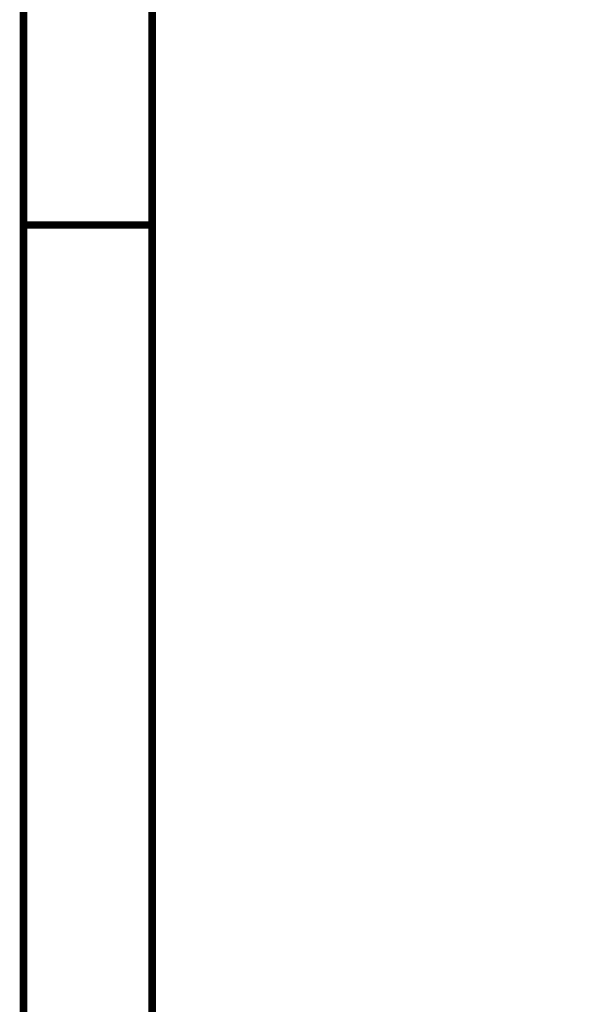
# Model space of a CAD drawing. Header units: inches. Extents: x 0 to 17, y 0 to 11.
# Tile 18 of 114: x 0 to 0.9, y 7 to 8.6. Entities that reach past the tile are written whole.
import ezdxf

# ---------------------------------------------------------------- set-up
doc = ezdxf.new("R2010")
doc.units = ezdxf.units.IN
doc.header["$MEASUREMENT"] = 0
doc.layers.add('Sheet', color=255, linetype='Continuous')

msp = doc.modelspace()

# ---------------------------------------------------------------- linework, layer by layer
at = {"layer": 'Sheet'}
for points in [[(0.0008, 11, 0.0118, 0.0118, 0), (17, 11, 0.0118, 0.0118, 0), (17, 0, 0.0118, 0.0118, 0), (0.0008, 0, 0.0118, 0.0118, 0), (0.0008, 11, 0.0118, 0.0118, 0)], [(0.0008, 11, 0.0039, 0.0039, 0), (0.0008, 0, 0.0039, 0.0039, 0), (17, 0, 0.0039, 0.0039, 0), (17, 11, 0.0039, 0.0039, 0), (0.0008, 11, 0.0039, 0.0039, 0), (0.0008, 11, 0.0039, 0.0039, 0)], [(0.2006, 10.7994, 0.0118, 0.0118, 0), (16.8002, 10.7994, 0.0118, 0.0118, 0), (16.8002, 0.1998, 0.0118, 0.0118, 0), (0.2006, 0.1998, 0.0118, 0.0118, 0), (0.2006, 10.7994, 0.0118, 0.0118, 0)], [(0.2006, 10.7994, 0.0039, 0.0039, 0), (0.2006, 0.1998, 0.0039, 0.0039, 0), (16.8002, 0.1998, 0.0039, 0.0039, 0), (16.8002, 10.7994, 0.0039, 0.0039, 0), (0.2006, 10.7994, 0.0039, 0.0039, 0), (0.2006, 10.7994, 0.0039, 0.0039, 0)]]:
    msp.add_lwpolyline(points, format="xyseb", close=True, dxfattribs=at)
msp.add_lwpolyline([(0.0008, 8.25, 0.0118, 0.0118, 0), (0.2006, 8.25, 0.0118, 0.0118, 0)], format="xyseb", dxfattribs=at)

doc.saveas('drawing.dxf')
